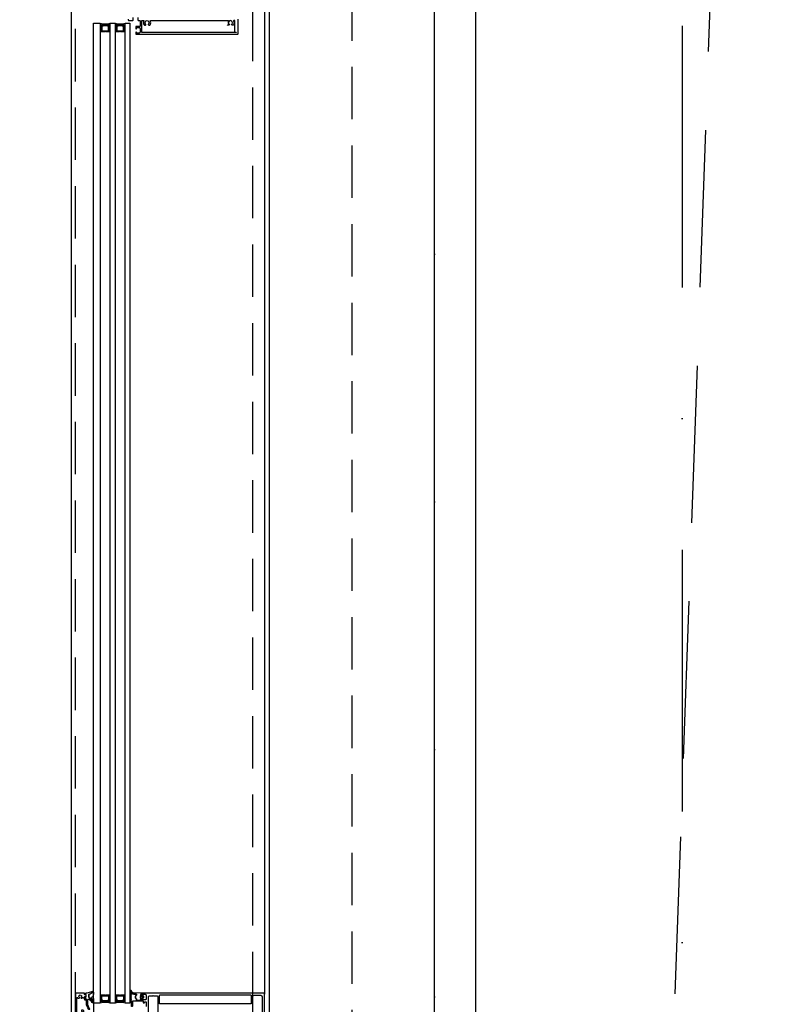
# Model space of a CAD drawing. Header units: millimetres. Extents: x 247761 to 294611, y 172579 to 236863.
# Tile 75 of 256: x 249658 to 250576, y 184074 to 185268. Entities that reach past the tile are written whole.
import ezdxf

# ---------------------------------------------------------------- set-up
doc = ezdxf.new("R2010")
doc.units = ezdxf.units.MM
for name, pattern in [('CK_Čerchovaná 50', [6, 3, -1.5, 0, -1.5]), ('ČERCHOVANÁ', [25.4, 12.7, -6.35, 0, -6.35]), ('ČÁRKOVANÁ', [19.05, 12.7, -6.35])]:
    doc.linetypes.add(name, pattern=pattern)
for name, color, linetype in [('FASÁDA DETAILNÍ', 4, 'Continuous'), ('KOTY', 7, 'Continuous'), ('KOTY 50', 7, 'Continuous'), ('NOVA', 240, 'Continuous'), ('OSY', 7, 'Continuous'), ('TENKA', 4, 'Continuous')]:
    doc.layers.add(name, color=color, linetype=linetype)
doc.layers.add('PLOCHY K PRONÁJMU', color=200, linetype='Continuous', plot=False)
doc.layers.add('PLOCHY_MISTNOSTI', color=180, linetype='Continuous', plot=False)
doc.styles.add('CS-ROMANS', font='romans.shx', dxfattribs={"width": 0.75, "oblique": 5})
doc.dimstyles.new('A_KÓTA_50', dxfattribs={"dimtxt": 110, "dimasz": 2, "dimexe": 100, "dimexo": 1500, "dimgap": 40, "dimtad": 1, "dimrnd": 1, "dimdsep": 46, "dimtxsty": 'CS-ROMANS', "dimblk": 'KOT_CARA20', "dimcen": 45, "dimse1": 1, "dimse2": 1, "dimclrd": 256, "dimclre": 256, "dimclrt": 256, "dimadec": 0, "dimazin": 0, "dimtfac": 1, "dimtix": 1, "dimtmove": 2, "dimatfit": 3, "dimldrblk": 'OBLIQUE', "dimfxl": 0, "dimtolj": 1, "dimarcsym": 0})

# ---------------------------------------------------------------- blocks, each defined once
blk = doc.blocks.new('284336')
for points in [[(-0.7, -9.6), (-10, -9.6, 0.414511), (-10.5, -10.1), (-10.5, -15.5, -1), (-11.7, -15.5), (-11.7, -9.6), (-12.7, -8.9, -0.668884), (-12.6, -8.2), (-12, -8, 0.766384), (-12, -7.2), (-12.6, -7, -0.76831), (-12.6, -6.2), (-12, -6, 0.766384), (-12, -5.2), (-12.6, -5, -0.76831), (-12.6, -4.2), (-12, -4, 0.766384), (-12, -3.2), (-12.6, -3, -0.877523), (-12.5, -2.2), (-12.1, -2.2, 0.698129), (-11.8, -1.5, -0.220231), (-12.9, 0.8), (-12.9, 3.5, -0.157143), (-12.8, 3.7), (-12.7, 3.4, -0.067482), (-12.5, 2.5, 0.393136), (-8.7, -1), (-6.1, -1, -0.414214), (-5.6, -1.5), (-5.6, -2.2, -0.267949), (-5.9, -2.6), (-6.4, -2.9, 0.267949), (-6.6, -3.4), (-6.6, -5.8, 0.267949), (-6.4, -6.3), (-5.9, -6.6, -0.267949), (-5.6, -7), (-5.6, -8.1, 0.414215), (-5.1, -8.6), (-0.4, -8.6), (-0.4, -9.3, -0.414212), (-0.7, -9.6)], [(-0.4, 0), (-0.4, -2, 0.990243), (-0.4, -3), (0.9, -3, 0.414214), (1.2, -2.7), (1.2, -2.6, -0.668123), (1.7, -2.4), (2.7, -3.4, -0.199004), (2.9, -3.8), (2.9, -5.4, -0.199038), (2.7, -5.8), (1.7, -6.8, -0.668191), (1.2, -6.6), (1.2, -6.5, 0.414214), (0.9, -6.2), (-0.4, -6.2, 0.990269), (-0.4, -7.2), (-0.4, -8.6), (-5.1, -8.6, -0.414215), (-5.6, -8.1), (-5.6, -7, 0.267949), (-5.8, -6.6), (-6.3, -6.3, -0.267949), (-6.6, -5.8), (-6.6, -3.4, -0.267949), (-6.3, -3), (-5.8, -2.7, 0.267949), (-5.6, -2.2), (-5.6, -1.5, 0.414214), (-6.1, -1), (-8.7, -1, -0.393156), (-12.5, 2.5, 0.067572), (-12.7, 3.4), (-12.8, 3.7, -0.637545), (-12.1, 3.5), (-11.9, 2.5, 0.344315), (-10.1, 0.9), (0, 0.4, -0.406913), (0.4, 0), (-0.4, 0)], [(1.7, -4.3, 0.414235), (1.2, -3.8), (-0.7, -3.8, 0.414214), (-1.2, -4.3), (-1.2, -4.9, 0.414214), (-0.7, -5.4), (1.2, -5.4, 0.414235), (1.7, -4.9), (1.7, -4.3)]]:
    blk.add_lwpolyline(points, format="xyb", close=True)
blk = doc.blocks.new('433270')
blk.add_lwpolyline([(1, 0, 0.414364), (0, -1), (0, -1.4, 0.255924), (0.2, -1.8, -0.547723), (0.2, -3.2, 0.255924), (0, -3.6), (0, -14.6, 0.414214), (0.3, -14.9), (1.2, -14.9, 0.414214), (1.7, -14.4), (1.7, -10.3, -0.414214), (2, -10), (6, -10, 0.414248), (7, -9), (7, -7.7, 0.414179), (6.5, -7.2), (5.7, -7.2, 0.414232), (5.4, -7.5), (5.4, -8.2, -0.414198), (5.1, -8.5), (2.8, -8.5, -0.414204), (1.8, -7.5), (1.8, -4.5, -0.147432), (2, -3.9, 0.147461), (2.4, -2.5), (2.4, -2.3, -0.414214), (2.9, -1.8), (21.9, -1.8, -0.668178), (22.2, -2.7), (22.2, -2.7, 1), (21.6, -3.3), (21.5, -3.4, 0.198912), (21.4, -3.7), (21.4, -4, 0.414214), (22.1, -4.7), (22.4, -4.7, 0.576988), (22.6, -4.3, -0.311246), (24.6, -4.3, 0.576988), (24.8, -4.7), (25.3, -4.7, -0.260065), (25.3, -6.6), (24.8, -6.6, 0.576988), (24.6, -7.1, -0.311246), (22.6, -7.1, 0.576988), (22.4, -6.6), (22.1, -6.6, 0.414214), (21.4, -7.3), (21.4, -7.6, 0.267949), (21.6, -8), (21.9, -8.2, -0.637047), (21.7, -10), (19.8, -10.7, 0.315299), (19.5, -11.2), (19.5, -11.5, 0.520567), (20.2, -12), (22.8, -11, -0.520567), (23.5, -11.5), (23.5, -12.5, 0.414062), (24, -13), (25, -13, 0.414186), (25.5, -12.5), (25.5, -11.5, -0.414182), (26, -11), (27, -11, 0.414214), (27.5, -10.5), (27.5, -0.5, 0.414214), (27, 0), (1, 0)], format="xyb", close=True)
blk = doc.blocks.new('284325')
for points in [[(0.8, -5.2, -0.560316), (0.9, -4.7), (1.9, -4.4, 0.3153), (2.1, -4.1), (2.1, -1.9, 0.451558), (1.8, -1.6), (0.9, -1.7, -0.399586), (0.6, -1.5), (0.3, -0.1, -0.415977), (0.5, 0.3, 0.024107), (6.1, 1.2, 0.076636), (9, 2.3, -0.577615), (10.8, 1.3), (10, 1.4, 0.283171), (9.1, 0.9, -0.168429), (7.1, -0.7), (5.9, -1.2, 0.315302), (5.2, -2.1), (5.2, -4.2, 0.269719), (6.8, -6.8, -0.194797), (10.2, -11.5, -0.342663), (9.2, -11.2, 0.119207), (5.4, -7.6, 0.578571), (3.6, -8.6), (3.6, -11.8, 0.176415), (6.2, -18.7, -1), (5.2, -19.5, -0.176415), (2.4, -11.8), (2.4, -8.9, 0.208286), (0.8, -5.2)], [(9, -6.7), (10.3, -8.8, -0.134555), (10.8, -10.6, -0.339795), (10.2, -11.5, 0.194788), (6.8, -6.8, -0.269736), (5.2, -4.2), (5.2, -2.1, -0.315302), (5.9, -1.2), (7.1, -0.7, 0.168429), (9.1, 0.9, -0.283167), (10, 1.4), (10.8, 1.3), (10.8, -0.7, -0.070852), (10.7, -1.3), (9.9, -3.9, -0.241839), (9.1, -4.8), (7.9, -5.2, 0.836024), (8.1, -6.2), (8.1, -6.2, -0.255349), (9, -6.7)]]:
    blk.add_lwpolyline(points, format="xyb", close=True)
blk = doc.blocks.new('A$C69D17D4D')
at = {"layer": 'FASÁDA DETAILNÍ'}
for p, q in [((-24690, 12827.5), (-24690, 10715.5)), ((-24897, 10704.5), (-24897, 11892.1)), ((-24897, 11892.1), (-24889, 11892.1)), ((-24889, 11892.1), (-24889, 10704.5)), ((-24877, 10704.5), (-24877, 11892.1)), ((-24877, 11892.1), (-24871, 11892.1)), ((-24871, 11892.1), (-24871, 10704.5)), ((-24859, 10704.5), (-24859, 11892.1)), ((-24859, 11892.1), (-24853, 11892.1)), ((-24853, 11892.1), (-24853, 10704.5)), ((-24897, 10710), (-24897, 10663.5)), ((-24889, 10704.5), (-24897, 10704.5)), ((-24871, 10704.5), (-24877, 10704.5)), ((-24853, 10704.5), (-24859, 10704.5))]:
    blk.add_line(p, q, dxfattribs=at)
for points in [[(1656, 1244), (-24924, 1244), (-24924, 24924), (1656, 24924)], [(1416, 1484), (-24684, 1484), (-24684, 24684), (1416, 24684)], [(1216, 1684), (-24484, 1684), (-24484, 24484), (1216, 24484)], [(-24878, 11882.1), (-24878, 11888.1), (-24880, 11890.1), (-24886, 11890.1), (-24888, 11888.1), (-24888, 11882.1), (-24883.5, 11882.1), (-24883.5, 11882.6), (-24882.5, 11882.6), (-24882.5, 11882.1)], [(-24887, 11883.1), (-24879, 11883.1), (-24879, 11887.7), (-24880.4, 11889.1), (-24885.4, 11889.1), (-24887, 11887.7)], [(-24860, 11882.1), (-24860, 11888.1), (-24862, 11890.1), (-24868, 11890.1), (-24870, 11888.1), (-24870, 11882.1), (-24865.5, 11882.1), (-24865.5, 11882.6), (-24864.5, 11882.6), (-24864.5, 11882.1)], [(-24869, 11883.1), (-24861, 11883.1), (-24861, 11887.7), (-24862.4, 11889.1), (-24867.4, 11889.1), (-24869, 11887.7)], [(-24878, 10714.5), (-24878, 10708.5), (-24880, 10706.5), (-24886, 10706.5), (-24888, 10708.5), (-24888, 10714.5), (-24883.5, 10714.5), (-24883.5, 10714), (-24882.5, 10714), (-24882.5, 10714.5)], [(-24887, 10713.5), (-24879, 10713.5), (-24879, 10708.9), (-24880.4, 10707.5), (-24885.4, 10707.5), (-24887, 10708.9)], [(-24860, 10714.5), (-24860, 10708.5), (-24862, 10706.5), (-24868, 10706.5), (-24870, 10708.5), (-24870, 10714.5), (-24865.5, 10714.5), (-24865.5, 10714), (-24864.5, 10714), (-24864.5, 10714.5)], [(-24869, 10713.5), (-24861, 10713.5), (-24861, 10708.9), (-24862.4, 10707.5), (-24867.4, 10707.5), (-24869, 10708.9)]]:
    blk.add_lwpolyline(points, close=True, dxfattribs=at)
at = {"layer": 'FASÁDA DETAILNÍ', "linetype": 'ČÁRKOVANÁ', "ltscale": 5}
blk.add_lwpolyline([(1651, 1249), (-24919, 1249), (-24919, 24919), (1651, 24919)], close=True, dxfattribs=at)
at = {"layer": 'FASÁDA DETAILNÍ', "color": 7, "linetype": 'ČÁRKOVANÁ', "ltscale": 5}
for points in [[(1436, 1464), (-24704, 1464), (-24704, 24704), (1436, 24704)], [(1316, 1584), (-24584, 1584), (-24584, 24584), (1316, 24584)]]:
    blk.add_lwpolyline(points, close=True, dxfattribs=at)
at = {"layer": 'FASÁDA DETAILNÍ'}
for points in [[(-24855.3, 11897.2), (-24855.3, 11896.2, 0.414214), (-24854.8, 11895.7), (-24849.5, 11895.7, 0.414214), (-24849, 11896.2), (-24849, 11899, -0.414214)], [(-24843.3, 11899), (-24843.3, 11896, 0.414214), (-24842.8, 11895.5), (-24841.3, 11895.5, -0.414214), (-24840.8, 11895), (-24840.8, 11888.8, -0.414214), (-24841.3, 11888.3), (-24845.6, 11888.3, 0.414214), (-24846.1, 11887.8), (-24846.1, 11885.8, 0.414201), (-24845.6, 11885.3), (-24845.1, 11885.3), (-24845.1, 11887), (-24841.8, 11887, -0.414214), (-24840.8, 11886), (-24840.8, 11881.3, -0.414214), (-24841.8, 11880.3), (-24845.1, 11880.3), (-24845.1, 11881.3), (-24845.6, 11881.3, 0.41422), (-24846.1, 11880.8), (-24846.1, 11879.5, 0.414214), (-24845.6, 11879), (-24722.6, 11879, 0.414214), (-24722.1, 11879.5), (-24722.1, 11897, 0.414214)], [(-24724.1, 11881.5, -0.414214), (-24724.6, 11881), (-24838.3, 11881, -0.414214), (-24838.8, 11881.5), (-24838.8, 11895, -0.414214), (-24838.3, 11895.5), (-24836.6, 11895.5, -0.565741), (-24836.1, 11894.8, 0.267763), (-24836, 11890.4, 0.258777), (-24835.1, 11889.9), (-24834.7, 11889.9, 0.414214), (-24833.7, 11890.9), (-24833.7, 11891, 0.64518), (-24834.1, 11891.2, -0.341732), (-24834.1, 11894.2, 0.64518), (-24833.7, 11894.4), (-24833.7, 11894.8, -0.298217), (-24833.4, 11895.2, -0.208712), (-24831.2, 11895.2, -0.298217), (-24830.9, 11894.8), (-24830.9, 11894.4, 0.64518), (-24830.4, 11894.2, -0.341732), (-24830.4, 11891.2, 0.64518), (-24830.9, 11891), (-24830.9, 11890.9, 0.414214), (-24829.9, 11889.9), (-24829.4, 11889.9, 0.258777), (-24828.5, 11890.4, 0.267763), (-24828.4, 11894.8, -0.565741), (-24827.9, 11895.5), (-24733.9, 11895.5, -0.565741), (-24733.5, 11894.8, 0.267763), (-24733.3, 11890.4)], [(-24725.8, 11881.5), (-24725.8, 11895, 0.414214), (-24726.3, 11895.5), (-24727, 11895.5, 0.565741), (-24727.4, 11894.8, -0.267763), (-24727.6, 11890.4, -0.258777), (-24728.4, 11889.9), (-24728.9, 11889.9, -0.414214), (-24729.9, 11890.9), (-24729.9, 11891, -0.64518), (-24729.4, 11891.2, 0.341732), (-24729.4, 11894.2, -0.64518), (-24729.9, 11894.4), (-24729.9, 11894.8, 0.298217), (-24730.2, 11895.2, 0.208712), (-24732.4, 11895.2, 0.298217), (-24732.7, 11894.8), (-24732.7, 11894.4, -0.64518), (-24733.2, 11894.2, 0.341732), (-24733.2, 11891.2, -0.64518), (-24732.7, 11891), (-24732.7, 11890.9, -0.414214), (-24733.7, 11889.9), (-24734.2, 11889.9, -0.258777), (-24735.1, 11890.4)], [(-24830.5, 10693.6), (-24830.5, 10712, -0.414214), (-24829, 10713.5), (-24825.5, 10713.5, -0.399985), (-24824.5, 10713.5), (-24820.8, 10713.5, -0.414214), (-24819.3, 10712), (-24819.3, 10693.6, 0.13165)], [(-24704.2, 10693.7), (-24704.2, 10712.5, -0.414232), (-24702.7, 10714), (-24699, 10714, -0.399985), (-24698, 10714), (-24694.5, 10714, -0.414232), (-24693, 10712.5), (-24693, 10693.7, 0.116937)], [(-24690, 10690), (-24690, 10715.5, 0.414214), (-24691, 10716.5), (-24691, 10716.5), (-24839.5, 10716.5, 0.414214), (-24840, 10716), (-24840, 10714.7, 0.41422), (-24839.5, 10714.2), (-24839, 10714.2), (-24839, 10715.2), (-24834.5, 10715.2, -0.414214), (-24833.5, 10714.2), (-24833.5, 10709.5, -0.414214), (-24834.5, 10708.5), (-24839, 10708.5), (-24839, 10710.2), (-24839.5, 10710.2, 0.414201), (-24840, 10709.7), (-24840, 10707.7, 0.414214), (-24839.5, 10707.2), (-24837.4, 10707.2, -0.414214), (-24836.9, 10706.7), (-24836.9, 10704.9), (-24835.6, 10704.9), (-24835.6, 10706.1), (-24833.8, 10706.1, -0.414214), (-24833.5, 10705.8), (-24833.5, 10700.5, -0.414167)]]:
    blk.add_lwpolyline(points, format="xyb", dxfattribs=at)
blk.add_lwpolyline([(-24816.8, 10714.4), (-24706.7, 10714.4, -0.414214), (-24706.2, 10713.9), (-24706.2, 10704.2, -0.414214), (-24706.7, 10703.7), (-24816.8, 10703.7, -0.414214), (-24817.3, 10704.2), (-24817.3, 10713.9, -0.414214), (-24816.8, 10714.4)], format="xyb", close=True, dxfattribs=at)
for centre, radius, start, end in [((-24883, 11914), 22.7, 254.6728, 285.3272), ((-24887.6, 11886.6), 3.55, 67.2938, 112.409), ((-24887.8, 11886.9), 2.9, 65.3067, 115.2952), ((-24887.9, 11887.3), 2.25, 61.5273, 118.4028), ((-24888.1, 11887.5), 1.71, 57.2949, 122.6857), ((-24888.2, 11887.7), 1.26, 51.9656, 128.4996), ((-24888.4, 11887.8), 0.879, 43.9949, 136.4964), ((-24888.5, 11887.8), 0.596, 33.0366, 146.9634), ((-24888.5, 11887.5), 0.596, 33.0366, 146.9634), ((-24888.5, 11887.2), 0.596, 33.0366, 146.9634), ((-24888.5, 11886.9), 0.596, 33.0366, 146.9634), ((-24888.5, 11886.6), 0.596, 33.0366, 146.9634), ((-24888.5, 11886.3), 0.596, 33.0366, 146.9634), ((-24888.5, 11886), 0.596, 33.0366, 146.9634), ((-24888.5, 11885.7), 0.596, 33.0366, 146.9634), ((-24878.4, 11886.6), 3.55, 67.591, 112.7062), ((-24878.2, 11886.9), 2.9, 64.7048, 114.6933), ((-24878.1, 11887.3), 2.25, 61.5972, 118.4727), ((-24877.9, 11887.5), 1.71, 57.3143, 122.7051), ((-24877.8, 11887.7), 1.26, 51.5004, 128.0344), ((-24877.6, 11887.8), 0.879, 43.5036, 136.0051), ((-24877.5, 11887.8), 0.596, 33.0366, 146.9634), ((-24877.5, 11887.5), 0.596, 33.0366, 146.9634), ((-24877.5, 11887.2), 0.596, 33.0366, 146.9634), ((-24877.5, 11886.9), 0.596, 33.0366, 146.9634), ((-24877.5, 11886.6), 0.596, 33.0366, 146.9634), ((-24877.5, 11886.3), 0.596, 33.0366, 146.9634), ((-24877.5, 11886), 0.596, 33.0366, 146.9634), ((-24877.5, 11885.7), 0.596, 33.0366, 146.9634), ((-24865, 11914), 22.7, 254.6728, 285.3272), ((-24869.6, 11886.6), 3.55, 67.2938, 112.409), ((-24869.8, 11886.9), 2.9, 65.3067, 115.2952), ((-24869.9, 11887.3), 2.25, 61.5273, 118.4028), ((-24870.1, 11887.5), 1.71, 57.2949, 122.6857), ((-24870.2, 11887.7), 1.26, 51.9656, 128.4996), ((-24870.4, 11887.8), 0.879, 43.9949, 136.4964), ((-24870.5, 11887.8), 0.596, 33.0366, 146.9634), ((-24870.5, 11887.5), 0.596, 33.0366, 146.9634), ((-24870.5, 11887.2), 0.596, 33.0366, 146.9634), ((-24870.5, 11886.9), 0.596, 33.0366, 146.9634), ((-24870.5, 11886.6), 0.596, 33.0366, 146.9634), ((-24870.5, 11886.3), 0.596, 33.0366, 146.9634), ((-24870.5, 11886), 0.596, 33.0366, 146.9634), ((-24870.5, 11885.7), 0.596, 33.0366, 146.9634), ((-24860.4, 11886.6), 3.55, 67.591, 112.7062), ((-24860.2, 11886.9), 2.9, 64.7048, 114.6933), ((-24860.1, 11887.3), 2.25, 61.5972, 118.4727), ((-24859.9, 11887.5), 1.71, 57.3143, 122.7051), ((-24859.8, 11887.7), 1.26, 51.5004, 128.0344), ((-24859.6, 11887.8), 0.879, 43.5036, 136.0051), ((-24859.5, 11887.8), 0.596, 33.0366, 146.9634), ((-24859.5, 11887.5), 0.596, 33.0366, 146.9634), ((-24859.5, 11887.2), 0.596, 33.0366, 146.9634), ((-24859.5, 11886.9), 0.596, 33.0366, 146.9634), ((-24859.5, 11886.6), 0.596, 33.0366, 146.9634), ((-24859.5, 11886.3), 0.596, 33.0366, 146.9634), ((-24859.5, 11886), 0.596, 33.0366, 146.9634), ((-24859.5, 11885.7), 0.596, 33.0366, 146.9634), ((-24888.5, 11885.4), 0.596, 33.0366, 146.9634), ((-24888.5, 11885.1), 0.596, 33.0366, 146.9634), ((-24888.5, 11884.8), 0.596, 33.0366, 146.9634), ((-24888.5, 11884.5), 0.596, 33.0366, 146.9634), ((-24888.5, 11884.2), 0.596, 33.0366, 146.9634), ((-24877.5, 11885.4), 0.596, 33.0366, 146.9634), ((-24877.5, 11885.1), 0.596, 33.0366, 146.9634), ((-24877.5, 11884.8), 0.596, 33.0366, 146.9634), ((-24877.5, 11884.5), 0.596, 33.0366, 146.9634), ((-24877.5, 11884.2), 0.596, 33.0366, 146.9634), ((-24870.5, 11885.4), 0.596, 33.0366, 146.9634), ((-24870.5, 11885.1), 0.596, 33.0366, 146.9634), ((-24870.5, 11884.8), 0.596, 33.0366, 146.9634), ((-24870.5, 11884.5), 0.596, 33.0366, 146.9634), ((-24870.5, 11884.2), 0.596, 33.0366, 146.9634), ((-24859.5, 11885.4), 0.596, 33.0366, 146.9634), ((-24859.5, 11885.1), 0.596, 33.0366, 146.9634), ((-24859.5, 11884.8), 0.596, 33.0366, 146.9634), ((-24859.5, 11884.5), 0.596, 33.0366, 146.9634), ((-24859.5, 11884.2), 0.596, 33.0366, 146.9634), ((-24888.5, 10712.4), 0.596, 213.0366, 326.9634), ((-24888.5, 10712.1), 0.596, 213.0366, 326.9634), ((-24888.5, 10711.8), 0.596, 213.0366, 326.9634), ((-24888.5, 10711.5), 0.596, 213.0366, 326.9634), ((-24888.5, 10711.2), 0.596, 213.0366, 326.9634), ((-24888.5, 10710.9), 0.596, 213.0366, 326.9634), ((-24888.5, 10710.6), 0.596, 213.0366, 326.9634), ((-24888.5, 10710.3), 0.596, 213.0366, 326.9634), ((-24888.5, 10710), 0.596, 213.0366, 326.9634), ((-24888.5, 10709.7), 0.596, 213.0366, 326.9634), ((-24888.5, 10709.4), 0.596, 213.0366, 326.9634), ((-24888.5, 10709.1), 0.596, 213.0366, 326.9634), ((-24888.5, 10708.9), 0.596, 213.0366, 326.9634), ((-24888.4, 10708.8), 0.879, 223.5036, 316.0051), ((-24888.2, 10708.9), 1.26, 231.5004, 308.0344), ((-24888.1, 10709.1), 1.71, 237.3143, 302.7051), ((-24887.9, 10709.3), 2.25, 241.5972, 298.4727), ((-24887.8, 10709.7), 2.9, 244.7048, 294.6933), ((-24887.6, 10710.1), 3.55, 247.591, 292.7062), ((-24883, 10682.6), 22.7, 74.6728, 105.3272), ((-24878.4, 10710.1), 3.55, 247.2938, 292.409), ((-24878.2, 10709.7), 2.9, 245.3067, 295.2952), ((-24878.1, 10709.3), 2.25, 241.5273, 298.4028), ((-24877.9, 10709.1), 1.71, 237.2949, 302.6857), ((-24877.8, 10708.9), 1.26, 231.9656, 308.4996), ((-24877.6, 10708.8), 0.879, 223.9949, 316.4964), ((-24877.5, 10712.4), 0.596, 213.0366, 326.9634), ((-24877.5, 10712.1), 0.596, 213.0366, 326.9634), ((-24877.5, 10711.8), 0.596, 213.0366, 326.9634), ((-24877.5, 10711.5), 0.596, 213.0366, 326.9634), ((-24877.5, 10711.2), 0.596, 213.0366, 326.9634), ((-24877.5, 10710.9), 0.596, 213.0366, 326.9634), ((-24877.5, 10710.6), 0.596, 213.0366, 326.9634), ((-24877.5, 10710.3), 0.596, 213.0366, 326.9634), ((-24877.5, 10710), 0.596, 213.0366, 326.9634), ((-24877.5, 10709.7), 0.596, 213.0366, 326.9634), ((-24877.5, 10709.4), 0.596, 213.0366, 326.9634), ((-24877.5, 10709.1), 0.596, 213.0366, 326.9634), ((-24877.5, 10708.9), 0.596, 213.0366, 326.9634), ((-24870.5, 10712.4), 0.596, 213.0366, 326.9634), ((-24870.5, 10712.1), 0.596, 213.0366, 326.9634), ((-24870.5, 10711.8), 0.596, 213.0366, 326.9634), ((-24870.5, 10711.5), 0.596, 213.0366, 326.9634), ((-24870.5, 10711.2), 0.596, 213.0366, 326.9634), ((-24870.5, 10710.9), 0.596, 213.0366, 326.9634), ((-24870.5, 10710.6), 0.596, 213.0366, 326.9634), ((-24870.5, 10710.3), 0.596, 213.0366, 326.9634), ((-24870.5, 10710), 0.596, 213.0366, 326.9634), ((-24870.5, 10709.7), 0.596, 213.0366, 326.9634), ((-24870.5, 10709.4), 0.596, 213.0366, 326.9634), ((-24870.5, 10709.1), 0.596, 213.0366, 326.9634), ((-24870.5, 10708.9), 0.596, 213.0366, 326.9634), ((-24870.4, 10708.8), 0.879, 223.5036, 316.0051), ((-24870.2, 10708.9), 1.26, 231.5004, 308.0344), ((-24870.1, 10709.1), 1.71, 237.3143, 302.7051), ((-24869.9, 10709.3), 2.25, 241.5972, 298.4727), ((-24869.8, 10709.7), 2.9, 244.7048, 294.6933), ((-24869.6, 10710.1), 3.55, 247.591, 292.7062), ((-24865, 10682.6), 22.7, 74.6728, 105.3272), ((-24860.4, 10710.1), 3.55, 247.2938, 292.409), ((-24860.2, 10709.7), 2.9, 245.3067, 295.2952), ((-24860.1, 10709.3), 2.25, 241.5273, 298.4028), ((-24859.9, 10709.1), 1.71, 237.2949, 302.6857), ((-24859.8, 10708.9), 1.26, 231.9656, 308.4996), ((-24859.6, 10708.8), 0.879, 223.9949, 316.4964), ((-24859.5, 10712.4), 0.596, 213.0366, 326.9634), ((-24859.5, 10712.1), 0.596, 213.0366, 326.9634), ((-24859.5, 10711.8), 0.596, 213.0366, 326.9634), ((-24859.5, 10711.5), 0.596, 213.0366, 326.9634), ((-24859.5, 10711.2), 0.596, 213.0366, 326.9634), ((-24859.5, 10710.9), 0.596, 213.0366, 326.9634), ((-24859.5, 10710.6), 0.596, 213.0366, 326.9634), ((-24859.5, 10710.3), 0.596, 213.0366, 326.9634), ((-24859.5, 10710), 0.596, 213.0366, 326.9634), ((-24859.5, 10709.7), 0.596, 213.0366, 326.9634), ((-24859.5, 10709.4), 0.596, 213.0366, 326.9634), ((-24859.5, 10709.1), 0.596, 213.0366, 326.9634), ((-24859.5, 10708.9), 0.596, 213.0366, 326.9634)]:
    blk.add_arc(centre, radius, start, end, dxfattribs=at)
for name, p in [('284325', (-24908.1, 10716.5)), ('284336', (-24839.6, 10716.5))]:
    blk.add_blockref(name, p, dxfattribs=at)
at = {"layer": 'FASÁDA DETAILNÍ', "rotation": 90}
blk.add_blockref('433270', (-24919, 10689), dxfattribs=at)
blk = doc.blocks.new('NOVÁ PODLAHA')
at = {"layer": 'NOVA', "linetype": 'ČÁRKOVANÁ', "ltscale": 15}
blk.add_line((0, 750), (750, 22050), dxfattribs=at)
at = {"layer": 'NOVA'}
blk.add_lwpolyline([(25700, 16457.5), (25700, 0), (0, 0), (0, 15942.5)], dxfattribs=at)
blk = doc.blocks.new('KOT_CARA20')
for p, q in [((0, 20), (0, -20)), ((0, 0), (14.14, 14.14)), ((0, 0), (-14.14, -14.14))]:
    blk.add_line(p, q)
blk = doc.blocks.new('*D36')
at = {"layer": 'Defpoints', "color": 0, "ltscale": 5, "transparency": 16777216}
for p in [(249720.5, 198295.3), (247928.3, 174615.3), (249720.5, 174615.3)]:
    blk.add_point(p, dxfattribs=at)
at = {"layer": 'KOTY 50', "lineweight": -2, "ltscale": 5, "transparency": 16777216}
blk.add_line((247928.3, 198293.3), (247928.3, 174617.3), dxfattribs=at)
at = {"layer": 'KOTY 50', "lineweight": -2, "ltscale": 5, "transparency": 16777216, "xscale": 2, "yscale": 2, "zscale": 2}
for p, rotation in [((247928.3, 198295.3), 90), ((247928.3, 174615.3), 270)]:
    blk.add_blockref('KOT_CARA20', p, dxfattribs=dict(at, rotation=rotation))
at = {"layer": 'KOTY 50', "ltscale": 5, "transparency": 16777216, "insert": (247833.3, 186455.3), "char_height": 110, "attachment_point": 5, "rotation": 90, "style": 'CS-ROMANS'}
blk.add_mtext('\\A1;23680', dxfattribs=at)
blk = doc.blocks.new('_OBLIQUE')
at = {"color": 0, "linetype": 'ByBlock', "ltscale": 15}
blk.add_line((-0.5, -0.5), (0.5, 0.5), dxfattribs=at)

msp = doc.modelspace()

# ---------------------------------------------------------------- linework, layer by layer
at = {"layer": 'OSY', "linetype": 'ČERCHOVANÁ', "ltscale": 25}
msp.add_line((250460.517, 199232.667), (250460.517, 174158.02), dxfattribs=at)
at = {"layer": 'PLOCHY K PRONÁJMU', "ltscale": 5}
msp.add_lwpolyline([(250210.517, 197805.259), (275810.517, 197805.259), (275810.517, 175105.259), (250210.517, 175105.259)], close=True, dxfattribs=at)
msp.add_lwpolyline([(256970.517, 177215.259), (256450.517, 177215.259), (256450.517, 176495.259), (256970.517, 176495.259), (256710.517, 175105.259), (250210.517, 175105.259), (250210.517, 176499.259), (250716.517, 176499.259), (250716.517, 177211.259), (250210.517, 177211.259), (250210.517, 181295.259), (250720.517, 181295.259), (250720.517, 182015.259), (250210.517, 182015.259), (250210.517, 186095.259), (250720.517, 186095.259), (250720.517, 186455.259), (256510.517, 186455.259), (256510.517, 186255.259), (256710.517, 186255.259), (256710.517, 181855.259), (256510.517, 181855.259), (256510.517, 181455.259), (256910.517, 181455.259)], dxfattribs=at)
at = {"layer": 'PLOCHY_MISTNOSTI', "ltscale": 5}
msp.add_lwpolyline([(250160.517, 186217.759), (250260.517, 186217.759), (250260.517, 186155.259), (250660.517, 186155.259), (250660.517, 186417.759), (256510.517, 186417.759), (256510.517, 186255.259), (256710.517, 186255.259), (256710.517, 181855.259), (256510.517, 181855.259), (256510.517, 181692.759), (250660.518, 181692.759), (250660.517, 181955.259), (250260.517, 181955.259), (250260.517, 181892.759), (250160.517, 181892.759), (250160.517, 186217.759)], close=True, dxfattribs=at)
at = {"layer": 'TENKA', "linetype": 'CK_Čerchovaná 50', "ltscale": 50}
msp.add_line((250160.517, 174855.259), (250160.517, 198055.259), dxfattribs=at)
at = {"layer": 'TENKA', "ltscale": 20}
msp.add_lwpolyline([(250160.517, 181912.759), (250160.517, 186217.759)], dxfattribs=at)

# ---------------------------------------------------------------- block references
at = {"layer": 'KOTY'}
msp.add_blockref('NOVÁ PODLAHA', (250160.517, 175055.259), dxfattribs=at)
at = {"layer": 'NOVA', "ltscale": 300}
msp.add_blockref('A$C69D17D4D', (274644.517, 173371.259), dxfattribs=at)

# ---------------------------------------------------------------- dimensions: what is measured, and where the dimension line sits
at = {"layer": 'KOTY 50', "ltscale": 5}
dim = msp.add_linear_dim(base=(247928.311, 174615.259), p1=(249720.517, 198295.259), p2=(249720.517, 174615.259), angle=90, dimstyle='A_KÓTA_50', dxfattribs=at)
dim.commit()
dim.dimension.update_dxf_attribs({"geometry": '*D36', "text_midpoint": (247833.311, 186455.259)})

doc.saveas('drawing.dxf')
